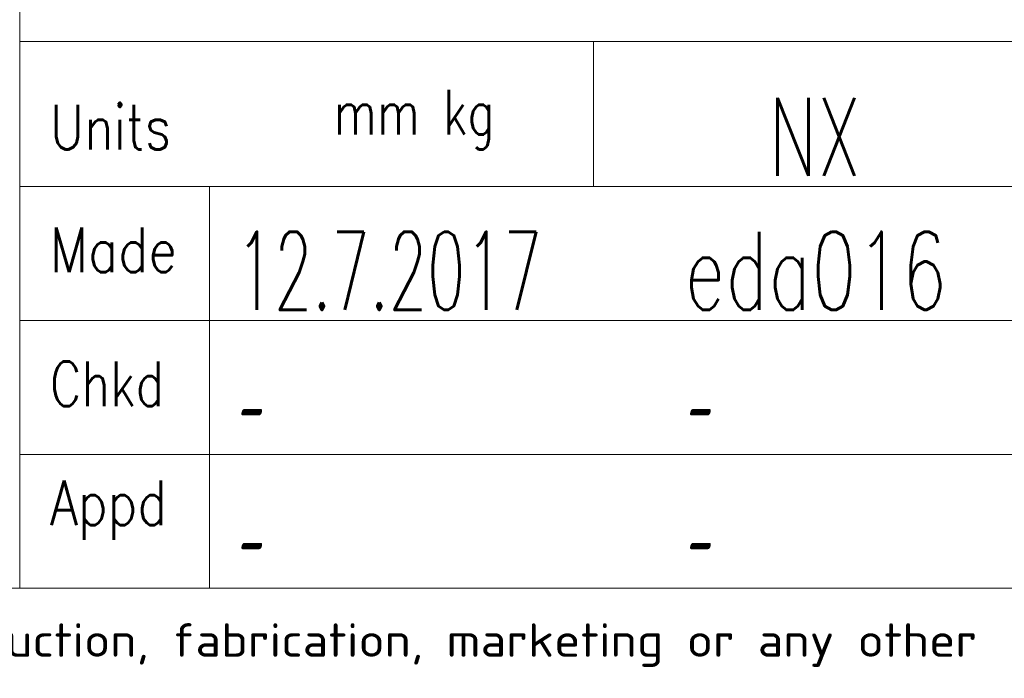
# Model space of a CAD drawing. Header units: inches. Extents: x 0 to 29700, y -16 to 21000.
# Tile 178 of 235: x 20200 to 22405, y 48 to 1524. Entities that reach past the tile are written whole.
import ezdxf

# ---------------------------------------------------------------- set-up
doc = ezdxf.new("R2010")
doc.units = ezdxf.units.IN
for name, color, linetype, true_color in [('1', 7, 'Continuous', 0xffffff), ('210', 7, 'Continuous', 0xffffff), ('254', 7, 'Continuous', 0xffffff)]:
    doc.layers.add(name, color=color, linetype=linetype, true_color=true_color)
doc.styles.add('iso-1', font='isocp.shx')
doc.styles.add('latin_extended', font='simplex.shx')

msp = doc.modelspace()

# ---------------------------------------------------------------- linework, layer by layer
at = {"layer": '1', "color": 7, "linetype": 'Continuous', "lineweight": 18}
msp.add_line((20200, 3000), (20200, 250), dxfattribs=at)
at = {"layer": '210', "color": 7, "linetype": 'Continuous', "lineweight": 18}
for p, q in [((20200, 250), (20200, 3000)), ((250, 250), (29450, 250))]:
    msp.add_line(p, q, dxfattribs=at)
at = {"layer": '210', "color": 7, "linetype": 'Continuous', "lineweight": 13}
for p, q in [((20200.02, 1475.002), (24649.764, 1475.002)), ((21485.02, 1475.002), (21485.02, 1150.002)), ((20200.02, 1150.002), (29450.02, 1150.002)), ((20625.034, 1150.002), (20625.032, 250)), ((20200.023, 849.999), (23500.023, 849.999)), ((20200.023, 550.001), (23500.023, 550.001))]:
    msp.add_line(p, q, dxfattribs=at)
at = {"layer": '254', "color": 3, "linetype": 'Continuous', "lineweight": 13}
msp.add_line((20200, 250), (13000, 250), dxfattribs=at)

# ---------------------------------------------------------------- texts
at = {"layer": '210', "color": 3, "linetype": 'Continuous', "lineweight": 18, "attachment_point": 7, "line_spacing_factor": 0.963855}
for s, insert, char_height, style in [('\\W0.6563;NX', (21877.736, 1173.93), 175, 'latin_extended'), ('\\W0.6755;eda016  Danielsson', (21689.197, 873.928), 175, 'latin_extended'), ('\\W0.5708;12.7.2017', (20684.307, 873.928), 175, 'latin_extended'), ('\\W0.6270;\\Q15.000000;-\\Q0;', (20675.032, 585.147), 150, 'iso-1'), ('\\W0.6270;\\Q15.000000;-\\Q0;', (21679.922, 585.147), 150, 'iso-1'), ('\\W0.6270;\\Q15.000000;-\\Q0;', (20675.032, 285.147), 150, 'iso-1'), ('\\W0.6270;\\Q15.000000;-\\Q0;', (21679.922, 285.147), 150, 'iso-1')]:
    msp.add_mtext(s, dxfattribs=dict(at, insert=insert, char_height=char_height, style=style))
at = {"layer": '210', "color": 211, "linetype": 'Continuous', "lineweight": 18, "char_height": 100, "attachment_point": 7, "line_spacing_factor": 0.963855, "style": 'latin_extended'}
for s, insert in [('\\W0.8114;Units', (20267.82, 1233.318)), ('\\W0.7504;mm kg', (20903.731, 1233.318)), ('\\W0.8292;Made', (20267.819, 958.317)), ('\\W0.7846;Chkd', (20267.818, 658.316)), ('\\W0.8158;Appd', (20267.818, 358.317))]:
    msp.add_mtext(s, dxfattribs=dict(at, insert=insert))
at = {"layer": '210', "color": 211, "linetype": 'Continuous', "lineweight": 13, "insert": (9212.46, 73.823), "char_height": 75, "attachment_point": 7, "line_spacing_factor": 0.963855, "style": 'iso-1'}
msp.add_mtext('\\W1.2083;Copyright Wärtsilä. All rights reserved. By taking possession of the drawing the recipient recognizes and honours these rights. Neither the whole nor any part of this drawing may be used in any way for construction, fabrication, marketing or any other', dxfattribs=at)

doc.saveas('drawing.dxf')
